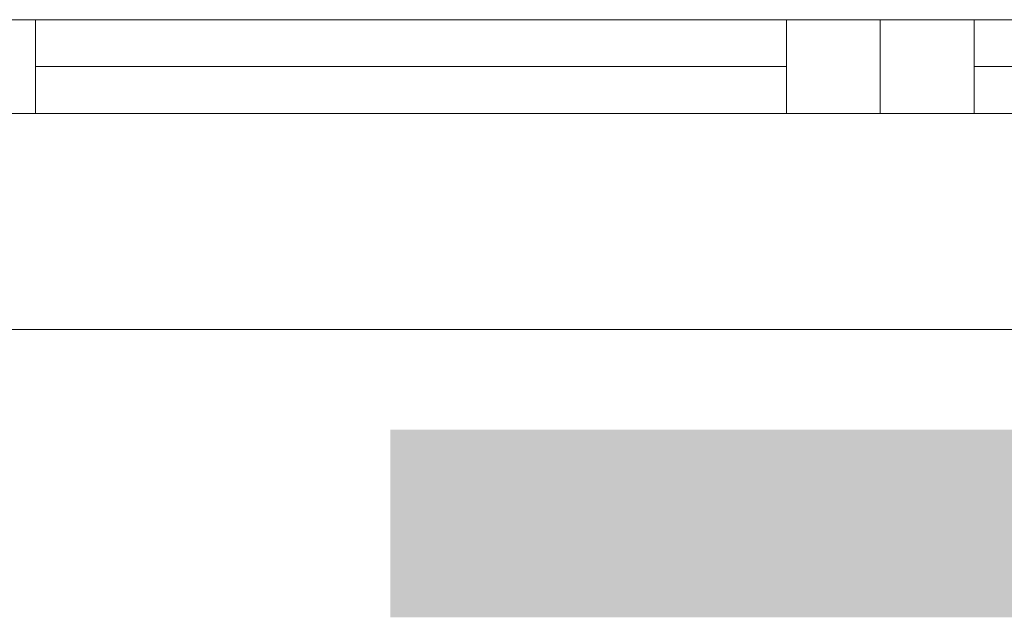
# Model space of a CAD drawing. Header units: millimetres. Extents: x -37445 to 120667, y -123620 to 254214.
# Tile 36 of 219: x 142 to 666, y -87513 to -87195. Entities that reach past the tile are written whole.
import ezdxf

# ---------------------------------------------------------------- set-up
doc = ezdxf.new("R2010")
doc.units = ezdxf.units.MM
doc.linetypes.add('xref_ACAD-LSN_dyspozytornia_PW_rzuty_12$0$DASHED', pattern=[19.05, 12.7, -6.35])
for name, color, linetype, lineweight in [('Inwentaryzacja$0$Leszno_dyspozytornia_inwentaryzacja$0$FL_grzejniki_istniejące', 1, 'Continuous', 40), ('xref', 8, 'Continuous', 13), ('xref_ACAD-LSN_dyspozytornia_PW_rzuty_12$0$A widok wyżej', 8, 'xref_ACAD-LSN_dyspozytornia_PW_rzuty_12$0$DASHED', 9), ('xref_ACAD-LSN_dyspozytornia_PW_rzuty_12$0$A-Glaz', 8, 'Continuous', 9)]:
    doc.layers.add(name, color=color, linetype=linetype, lineweight=lineweight)

# ---------------------------------------------------------------- blocks, each defined once
blk = doc.blocks.new('xref_ACAD-LSN_dyspozytornia_PW_rzuty_12$0$blok do okna')
for points in [[(28.5, 2.5), (33.5, 2.5), (33.5, -2.5), (28.5, -2.5)], [(33.5, 2.5), (38.5, 2.5), (38.5, -2.5), (33.5, -2.5)]]:
    blk.add_lwpolyline(points, close=True)
for points in [[(-78.5, 0), (28.5, 0)], [(38.5, 0), (78.5, 0)]]:
    blk.add_lwpolyline(points)
blk = doc.blocks.new('xref_ACAD-LSN_dyspozytornia_PW_rzuty_12')
at = {"layer": 'xref_ACAD-LSN_dyspozytornia_PW_rzuty_12$0$A widok wyżej', "linetype": 'xref_ACAD-LSN_dyspozytornia_PW_rzuty_12$0$DASHED', "lineweight": 9, "ltscale": 0.2}
blk.add_line((67466.684, 81953.22), (67643.684, 81953.22), dxfattribs=at)
at = {"layer": 'xref_ACAD-LSN_dyspozytornia_PW_rzuty_12$0$A-Glaz', "linetype": 'Continuous', "lineweight": 9}
for p, q in [((67476.684, 81964.72), (67476.684, 81969.72)), ((67643.684, 81953.22), (67466.684, 81953.22))]:
    blk.add_line(p, q, dxfattribs=at)
blk.add_lwpolyline([(67638.684, 81964.72), (67638.684, 81969.72), (67471.684, 81969.72), (67471.684, 81964.72)], close=True, dxfattribs=at)
at = {"layer": 'xref_ACAD-LSN_dyspozytornia_PW_rzuty_12$0$A-Glaz', "linetype": 'Continuous', "lineweight": 9, "rotation": 180}
blk.add_blockref('xref_ACAD-LSN_dyspozytornia_PW_rzuty_12$0$blok do okna', (67555.184, 81967.22), dxfattribs=at)

msp = doc.modelspace()

# ---------------------------------------------------------------- block references
at = {"layer": 'xref', "xscale": 10, "yscale": 10, "zscale": 10}
msp.add_blockref('xref_ACAD-LSN_dyspozytornia_PW_rzuty_12', (-674616.84, -906892.2), dxfattribs=at)

# ---------------------------------------------------------------- next in the draw order: linework, layer by layer
at = {"layer": 'Inwentaryzacja$0$Leszno_dyspozytornia_inwentaryzacja$0$FL_grzejniki_istniejące', "ltscale": 150, "const_width": 100}
msp.add_lwpolyline([(339.07, -87463.25), (1539.07, -87463.25)], dxfattribs=at)

doc.saveas('drawing.dxf')
